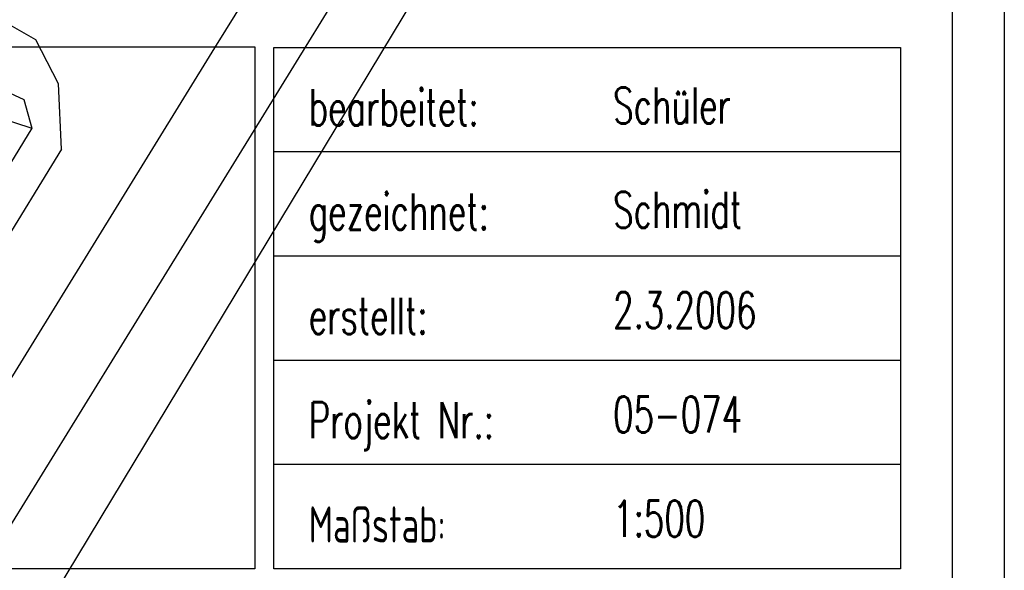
# Model space of a CAD drawing. Extents: x 3409653 to 3410193, y 5788342 to 5789000.
# Tile 77 of 80: x 3410111 to 3410159, y 5788687 to 5788714. Entities that reach past the tile are written whole.
import ezdxf

# ---------------------------------------------------------------- set-up
doc = ezdxf.new("R2010")
doc.units = 0
doc.header["$MEASUREMENT"] = 0
for name, pattern in [('LINIENART0', [0]), ('LINIENART4', [120, 70, -10, 10, -10, 10, -10]), ('LINIENART5', [10, 5, -5])]:
    doc.linetypes.add(name, pattern=pattern)
for name, color, linetype in [('dxf_amwasser3', 7, 'Continuous'), ('K140-KATASTERTOPO', 7, 'Continuous'), ('NULLEBENE', 7, 'Continuous'), ('Rahmen', 7, 'Continuous'), ('TOP-BOESCHUNG', 7, 'Continuous'), ('TOP-LINIEN', 7, 'Continuous')]:
    doc.layers.add(name, color=color, linetype=linetype)
doc.styles.add('SIMPLEX', font='simplex')

msp = doc.modelspace()

# ---------------------------------------------------------------- linework, layer by layer
at = {"layer": 'dxf_amwasser3', "color": 88, "linetype": 'LINIENART0'}
for p, q in [((3410150.211, 5788760.291, 51.76), (3410120.691, 5788712.366, 51.838)), ((3410106.026, 5788681.51, 51.793), (3410132.657, 5788724.681, 51.724)), ((3410109.084, 5788679.538, 50.623), (3410135.526, 5788723.313, 50.966)), ((3410120.691, 5788712.366, 51.838), (3410089.315, 5788661.523, 51.914))]:
    msp.add_line(p, q, dxfattribs=at)
at = {"layer": 'K140-KATASTERTOPO', "color": 95, "linetype": 'LINIENART0'}
msp.add_line((3410110.205, 5788709.019), (3410111.857, 5788708.486), dxfattribs=at)
at = {"layer": 'NULLEBENE', "color": 145, "linetype": 'LINIENART0'}
for p, q in [((3410070.765, 5788712.41974), (3410122.645, 5788712.41974)), ((3410070.765, 5788712.41974), (3410122.645, 5788712.41974)), ((3410122.645, 5788712.41974), (3410122.645, 5788687.16974)), ((3410122.645, 5788712.41974), (3410122.645, 5788687.16974)), ((3410123.565, 5788687.16974), (3410123.565, 5788712.37974)), ((3410123.565, 5788712.37974), (3410153.885, 5788712.37974)), ((3410123.565, 5788687.16974), (3410123.565, 5788712.37974)), ((3410123.565, 5788712.37974), (3410153.885, 5788712.37974)), ((3410153.885, 5788712.37974), (3410153.885, 5788707.33974)), ((3410153.885, 5788712.37974), (3410153.885, 5788707.33974)), ((3410153.885, 5788707.33974), (3410123.565, 5788707.33974)), ((3410153.885, 5788707.33974), (3410123.565, 5788707.33974)), ((3410153.885, 5788707.33974), (3410153.885, 5788702.29974)), ((3410153.885, 5788707.33974), (3410153.885, 5788702.29974)), ((3410153.885, 5788702.29974), (3410123.565, 5788702.29974)), ((3410153.885, 5788702.29974), (3410123.565, 5788702.29974)), ((3410153.885, 5788702.29974), (3410153.885, 5788697.25474)), ((3410153.885, 5788702.29974), (3410153.885, 5788697.25474)), ((3410153.885, 5788697.25474), (3410123.565, 5788697.25474)), ((3410153.885, 5788697.25474), (3410123.565, 5788697.25474)), ((3410153.885, 5788697.25474), (3410153.885, 5788692.21474)), ((3410153.885, 5788697.25474), (3410153.885, 5788692.21474)), ((3410153.885, 5788692.21474), (3410123.565, 5788692.21474)), ((3410153.885, 5788692.21474), (3410123.565, 5788692.21474)), ((3410153.885, 5788692.21474), (3410153.885, 5788687.16974)), ((3410153.885, 5788692.21474), (3410153.885, 5788687.16974)), ((3410122.645, 5788687.16974), (3410070.765, 5788687.16974)), ((3410122.645, 5788687.16974), (3410070.765, 5788687.16974)), ((3410153.885, 5788687.16974), (3410123.565, 5788687.16974)), ((3410153.885, 5788687.16974), (3410123.565, 5788687.16974))]:
    msp.add_line(p, q, dxfattribs=at)
at = {"layer": 'Rahmen', "color": 144, "linetype": 'LINIENART0'}
msp.add_line((3410158.91, 5788902.46974), (3410158.91, 5788626.96974), dxfattribs=at)
msp.add_line((3410158.91, 5788902.46974), (3410158.91, 5788626.96974), dxfattribs=at)
at = {"layer": 'Rahmen', "color": 161, "linetype": 'LINIENART0'}
msp.add_line((3410156.41, 5788629.46974), (3410156.41, 5788899.46974), dxfattribs=at)
msp.add_line((3410156.41, 5788629.46974), (3410156.41, 5788899.46974), dxfattribs=at)
at = {"layer": 'TOP-BOESCHUNG', "color": 88, "linetype": 'LINIENART5'}
for p, q in [((3410110.307, 5788710.407), (3410111.463, 5788709.871)), ((3410111.463, 5788709.871), (3410111.857, 5788708.486)), ((3410111.857, 5788708.486), (3410100.88, 5788690.617))]:
    msp.add_line(p, q, dxfattribs=at)
at = {"layer": 'TOP-LINIEN', "color": 95, "linetype": 'LINIENART4'}
for p, q in [((3410112.036, 5788712.761), (3410110.569, 5788713.589)), ((3410113.134, 5788710.637), (3410112.036, 5788712.761)), ((3410113.287, 5788707.467), (3410113.134, 5788710.637)), ((3410113.287, 5788707.467), (3410102.082, 5788689.336))]:
    msp.add_line(p, q, dxfattribs=at)

# ---------------------------------------------------------------- texts
at = {"layer": 'NULLEBENE', "color": 144, "linetype": 'LINIENART0', "style": 'SIMPLEX', "width": 0.66046}
for s, p in [('bearbeitet:', (3410125.25, 5788708.61474)), ('bearbeitet:', (3410125.25, 5788708.61474)), ('Schüler', (3410139.98, 5788708.70474)), ('Schüler', (3410139.98, 5788708.70474)), ('gezeichnet:', (3410125.25, 5788703.57474)), ('gezeichnet:', (3410125.25, 5788703.57474)), ('Schmidt', (3410139.98, 5788703.66474)), ('Schmidt', (3410139.98, 5788703.66474)), ('2.3.2006', (3410139.98, 5788698.80974)), ('2.3.2006', (3410139.98, 5788698.80974)), ('erstellt:', (3410125.25, 5788698.52974)), ('erstellt:', (3410125.25, 5788698.52974)), ('Projekt Nr.:', (3410125.25, 5788693.48974)), ('Projekt Nr.:', (3410125.25, 5788693.48974)), ('05-074', (3410139.98, 5788693.76474)), ('05-074', (3410139.98, 5788693.76474)), ('1:500', (3410139.98, 5788688.72474)), ('1:500', (3410139.98, 5788688.72474)), ('Maßstab:', (3410125.25, 5788688.44474)), ('Maßstab:', (3410125.25, 5788688.44474))]:
    msp.add_text(s, height=1.75, dxfattribs=at).set_placement(p)

doc.saveas('drawing.dxf')
